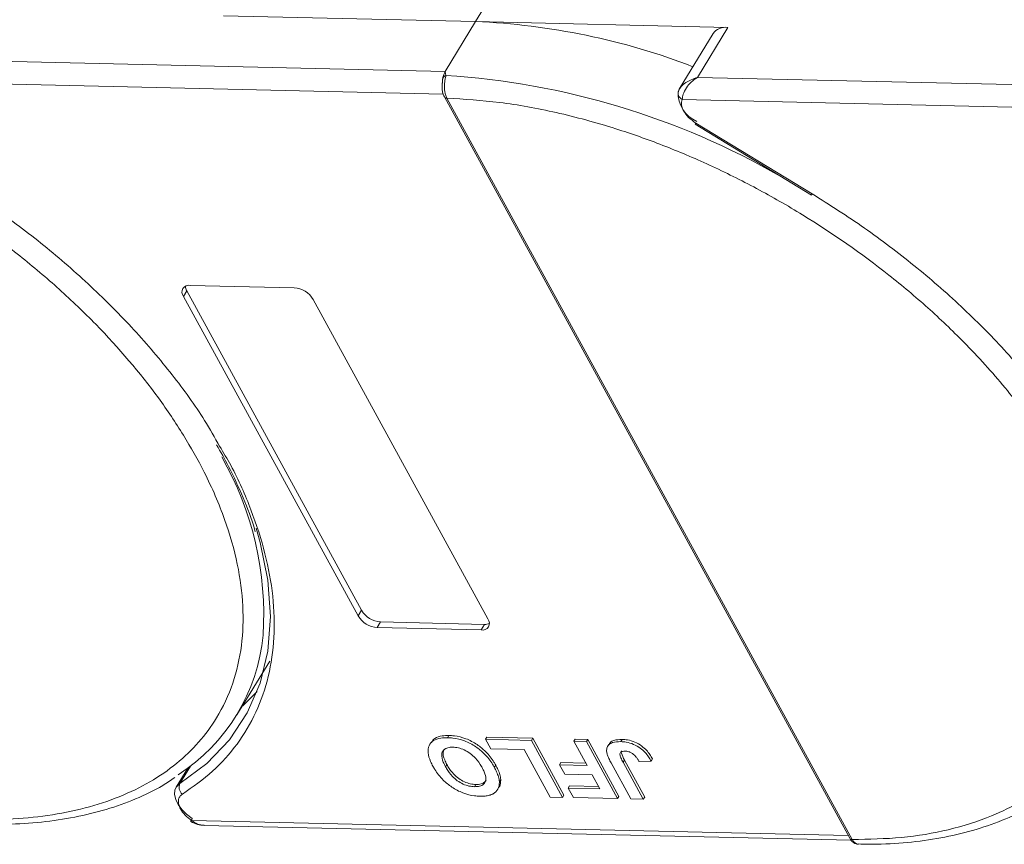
# Model space of a CAD drawing. Header units: millimetres. Extents: x -1004 to 529, y -22 to 1052.
# Tile 47 of 78: x 16 to 65, y 815 to 856. Entities that reach past the tile are written whole.
import ezdxf

# ---------------------------------------------------------------- set-up
doc = ezdxf.new("R2010")
doc.units = ezdxf.units.MM

msp = doc.modelspace()

# ---------------------------------------------------------------- linework, layer by layer
at = {"color": 7, "linetype": 'Continuous', "lineweight": 15}
for p, q in [((38.231, 856.01), (39.912, 858.772)), ((25.682, 856.298), (38.231, 856.01)), ((38.231, 856.01), (36.719, 853.524)), ((50.781, 855.722), (38.231, 856.01)), ((49.268, 853.236), (50.781, 855.722)), ((50.048, 855.411), (48.367, 852.648)), ((36.719, 853.524), (5.954, 854.23)), ((36.719, 853.524), (36.753, 853.327)), ((5.206, 853.127), (36.621, 852.406)), ((80.033, 852.53), (49.268, 853.236)), ((48.384, 852.675), (48.305, 852.479)), ((36.677, 852.265), (56.851, 815.39)), ((36.801, 852.207), (36.802, 852.205)), ((36.802, 852.205), (56.977, 815.33)), ((48.52, 852.133), (79.935, 851.412)), ((49.158, 850.901), (54.942, 847.382)), ((49.196, 850.963), (54.98, 847.444)), ((23.687, 842.339), (23.856, 842.615)), ((23.856, 842.615), (32.546, 826.729)), ((24.024, 842.891), (29.195, 842.773)), ((32.378, 826.453), (23.687, 842.339)), ((30.152, 842.191), (38.843, 826.305)), ((32.546, 826.729), (32.378, 826.453)), ((33.503, 826.147), (33.335, 825.871)), ((38.507, 825.752), (33.335, 825.871)), ((33.503, 826.147), (38.675, 826.029)), ((38.675, 826.029), (38.507, 825.752)), ((26.351, 821.527), (27.981, 824.206)), ((36.839, 820.392), (36.906, 820.503)), ((36.016, 820.165), (35.949, 820.054)), ((38.728, 820.313), (38.795, 820.424)), ((38.728, 820.313), (41.007, 820.261)), ((38.987, 819.84), (38.728, 820.313)), ((38.795, 820.424), (41.075, 820.371)), ((41.075, 820.371), (41.007, 820.261)), ((41.007, 820.261), (42.559, 817.424)), ((41.075, 820.371), (42.627, 817.535)), ((43.121, 820.212), (43.188, 820.323)), ((43.121, 820.212), (43.742, 820.198)), ((43.777, 819.012), (43.121, 820.212)), ((43.188, 820.323), (43.81, 820.309)), ((43.81, 820.309), (43.742, 820.198)), ((43.742, 820.198), (45.294, 817.361)), ((43.81, 820.309), (45.362, 817.472)), ((44.865, 820.071), (44.798, 819.961)), ((45.526, 820.305), (45.459, 820.195)), ((40.644, 819.802), (38.987, 819.84)), ((41.938, 817.438), (40.644, 819.802)), ((23.51, 818.113), (24.039, 818.982)), ((36.733, 818.949), (36.8, 819.059)), ((39.23, 819.03), (39.163, 818.919)), ((42.477, 819.154), (42.41, 819.044)), ((42.669, 818.571), (42.41, 819.044)), ((42.41, 819.044), (43.777, 819.012)), ((42.477, 819.154), (43.715, 819.126)), ((45.957, 817.346), (44.979, 819.135)), ((45.575, 819.168), (45.642, 819.278)), ((45.575, 819.168), (46.579, 817.332)), ((45.642, 819.278), (46.646, 817.442)), ((46.373, 819.204), (46.975, 819.226)), ((47.042, 819.337), (46.975, 819.226)), ((23.906, 818.883), (23.326, 817.929)), ((23.801, 818.806), (23.859, 818.805)), ((44.036, 818.539), (42.669, 818.571)), ((44.414, 817.848), (44.036, 818.539)), ((38.173, 817.956), (38.24, 818.066)), ((39.481, 818.312), (39.413, 818.202)), ((42.907, 817.995), (42.839, 817.885)), ((42.907, 817.995), (44.352, 817.962)), ((39.326, 817.816), (39.393, 817.927)), ((42.627, 817.535), (42.559, 817.424)), ((43.098, 817.412), (42.839, 817.885)), ((42.839, 817.885), (44.414, 817.848)), ((42.559, 817.424), (41.938, 817.438)), ((45.294, 817.361), (43.098, 817.412)), ((45.362, 817.472), (45.294, 817.361)), ((46.579, 817.332), (45.957, 817.346)), ((46.646, 817.442), (46.579, 817.332)), ((56.775, 815.529), (24.099, 816.279)), ((24.723, 816.033), (56.918, 815.294)), ((56.977, 815.33), (56.977, 815.328))]:
    msp.add_line(p, q, dxfattribs=at)
at = {"color": 7, "linetype": 'Continuous', "lineweight": 15, "flags": 128}
for points in [[(49.196, 850.963), (49.176, 850.93), (49.164, 850.909), (49.159, 850.901), (49.158, 850.901)], [(54.98, 847.444), (54.96, 847.412), (54.947, 847.391), (54.942, 847.382), (54.942, 847.382)], [(27.305, 830.811), (27.508, 830.108), (27.891, 828.226), (28.017, 826.417), (27.886, 824.702), (27.499, 823.098), (26.86, 821.623), (25.975, 820.291), (24.855, 819.117), (23.51, 818.113)], [(26.6, 821.937), (26.641, 821.974), (27.355, 822.695)], [(23.326, 817.929), (23.355, 817.972), (23.51, 818.113)], [(24.129, 816.372), (23.848, 816.583), (23.609, 816.82), (23.423, 817.072), (23.301, 817.325), (23.247, 817.567), (23.265, 817.786), (23.326, 817.929)], [(24.099, 816.279), (24.075, 816.249), (24.059, 816.23), (24.051, 816.224), (24.051, 816.23), (24.059, 816.249), (24.076, 816.28), (24.099, 816.321), (24.129, 816.372)]]:
    msp.add_lwpolyline(points, dxfattribs=at)
at = {"color": 7, "linetype": 'Continuous', "lineweight": 15}
for centre, radius, start, end in [((36.812, 821.939), 34.1, 68.9709, 87.6149), ((50.676, 854.951), 0.779, 82.2958, 143.7595), ((36.823, 853.086), 0.251, 106.2305, 154.5199), ((34.386, 815.277), 38.124, 60.0918, 86.4411), ((49.842, 852.458), 1.534, 177.9781, 247.1193), ((48.662, 852.455), 0.352, 154.8834, 246.1762), ((36.789, 852.342), 0.136, 213.6444, 275.0373), ((36.792, 852.344), 0.139, 214.3777, 274.3082), ((23.96, 842.551), 0.346, 79.4796, 217.8969), ((24.289, 842.873), 0.505, 182.9748, 210.7874), ((29.112, 841.558), 1.217, 31.2883, 86.0774), ((11.913, 826.504), 15.771, 356.3405, 29.8502), ((33.419, 827.085), 1.217, 211.2883, 266.0774), ((33.587, 827.362), 1.217, 211.2883, 266.0774), ((38.57, 826.092), 0.346, 259.4796, 37.8969), ((38.705, 826.532), 0.505, 266.5814, 294.3872), ((18.408, 826.36), 9.284, 302.7577, 354.6704), ((23.903, 817.927), 0.435, 154.6316, 231.8446), ((56.966, 815.469), 0.139, 214.3777, 274.3082), ((56.967, 815.467), 0.14, 214.4236, 274.2689)]:
    msp.add_arc(centre, radius, start, end, dxfattribs=at)
for points in [[(36.596, 853.194), (36.611, 853.256), (36.64, 853.378), (36.693, 853.476), (36.719, 853.524)], [(48.52, 852.133), (48.495, 852.05), (48.445, 851.884), (48.537, 851.676), (48.583, 851.572)], [(48.583, 851.572), (48.658, 851.459), (48.808, 851.233), (49.067, 851.053), (49.196, 850.963)], [(23.541, 816.852), (23.61, 816.747), (23.747, 816.538), (23.982, 816.365), (24.099, 816.279)]]:
    msp.add_open_spline(points, degree=3, dxfattribs=at)
for points, knots in [([(36.753, 853.327), (36.746, 853.294), (36.73, 853.222), (36.703, 853.088), (36.683, 852.934), (36.675, 852.75), (36.688, 852.558), (36.73, 852.363), (36.776, 852.262), (36.801, 852.207)], [0, 0, 0, 0, 0.111997, 0.244844, 0.369168, 0.500899, 0.687533, 0.828138, 1, 1, 1, 1]), ([(36.575, 853.03), (36.566, 852.907), (36.551, 852.716), (36.594, 852.447), (36.648, 852.327), (36.676, 852.267)], [0, 0, 0, 0, 0.472653, 0.733055, 1, 1, 1, 1]), ([(36.577, 852.955), (36.578, 853.019), (36.579, 853.101), (36.593, 853.178), (36.596, 853.194)], [0, 0, 0, 0, 0.789595, 1, 1, 1, 1]), ([(48.343, 852.604), (48.379, 852.661), (48.457, 852.788), (48.748, 853.038), (49.064, 853.159), (49.268, 853.236)], [0, 0, 0, 0, 0.227063, 0.501587, 1, 1, 1, 1]), ([(49.268, 853.236), (49.162, 853.163), (48.951, 853.016), (48.706, 852.718), (48.543, 852.399), (48.527, 852.218), (48.52, 852.133)], [0, 0, 0, 0, 0.251519, 0.501784, 0.765632, 1, 1, 1, 1]), ([(36.802, 852.205), (37.67, 852.151), (39.431, 852.042), (42.263, 851.522), (44.992, 850.784), (47.551, 849.881), (49.899, 848.887), (52.23, 847.731), (55.279, 845.984), (58.156, 843.978), (60.76, 841.788), (62.719, 839.922), (64.613, 837.83), (66.334, 835.551), (67.725, 833.289), (68.805, 831.035), (69.565, 828.778), (69.942, 826.721), (70.001, 824.898), (69.818, 823.309), (69.396, 821.816), (68.513, 819.981), (67.169, 818.43), (65.424, 817.213), (63.799, 816.407), (61.818, 815.777), (59.492, 815.374), (57.807, 815.344), (56.977, 815.33)], [0, 0, 0, 0, 0.038862, 0.078912, 0.120068, 0.152227, 0.184382, 0.217215, 0.250043, 0.315618, 0.347778, 0.379932, 0.421093, 0.461142, 0.5, 0.538863, 0.578912, 0.620068, 0.652227, 0.684382, 0.717215, 0.750043, 0.815618, 0.847778, 0.879932, 0.921093, 0.96114, 1, 1, 1, 1]), ([(2.768, 851.385), (3.71, 851.038), (5.624, 850.333), (8.503, 848.955), (11.146, 847.458), (13.503, 845.905), (15.571, 844.362), (17.528, 842.71), (19.955, 840.383), (22.042, 837.931), (23.717, 835.447), (24.854, 833.422), (25.789, 831.261), (26.423, 829.027), (26.698, 826.923), (26.627, 824.936), (26.197, 823.06), (25.45, 821.463), (24.48, 820.146), (23.371, 819.081), (22.05, 818.17), (20.016, 817.18), (17.627, 816.555), (14.978, 816.311), (12.697, 816.316), (10.117, 816.574), (7.279, 817.116), (5.372, 817.695), (4.432, 817.98)], [0, 0, 0, 0, 0.038862, 0.078912, 0.120068, 0.152227, 0.184382, 0.217215, 0.250043, 0.315618, 0.347778, 0.379932, 0.421093, 0.461142, 0.5, 0.538863, 0.578912, 0.620068, 0.652227, 0.684382, 0.717215, 0.750043, 0.815618, 0.847778, 0.879932, 0.921093, 0.96114, 1, 1, 1, 1]), ([(11.666, 848.438), (12.543, 847.881), (14.299, 846.767), (16.781, 844.88), (19.119, 842.854), (21.266, 840.695), (23.155, 838.457), (24.578, 836.509), (25.248, 835.317), (25.489, 834.888)], [0, 0, 0, 0, 0.149567, 0.299144, 0.452293, 0.606501, 0.760709, 0.913858, 1, 1, 1, 1]), ([(54.98, 847.444), (55.857, 846.887), (57.613, 845.774), (60.095, 843.886), (62.433, 841.86), (64.58, 839.701), (66.469, 837.463), (67.892, 835.515), (68.562, 834.323), (68.803, 833.894)], [0, 0, 0, 0, 0.149567, 0.299144, 0.452293, 0.606501, 0.760709, 0.913858, 1, 1, 1, 1]), ([(25.489, 834.888), (25.678, 834.572), (26.314, 833.512), (27.087, 831.714), (27.803, 829.532), (28.185, 827.403), (28.247, 825.354), (27.967, 823.416), (27.351, 821.636), (26.41, 820.06), (25.195, 818.68), (24.154, 817.95), (23.634, 817.585)], [0, 0, 0, 0, 0.044474, 0.14937, 0.254252, 0.359148, 0.466545, 0.574685, 0.682825, 0.790222, 0.895108, 1, 1, 1, 1]), ([(25.334, 834.966), (25.54, 834.606), (26.046, 833.721), (26.669, 832.32), (27.106, 831.233), (27.254, 830.681), (27.266, 830.634)], [0, 0, 0, 0, 0.246456, 0.605605, 0.966644, 1, 1, 1, 1]), ([(36.029, 820.156), (36.081, 820.23), (36.195, 820.393), (36.526, 820.495), (36.791, 820.501), (36.906, 820.503)], [0, 0, 0, 0, 0.3159769, 0.7036842, 1, 1, 1, 1]), ([(36.906, 820.503), (36.994, 820.498), (37.259, 820.485), (37.745, 820.367), (38.298, 820.08), (38.794, 819.671), (39.072, 819.308), (39.202, 819.08), (39.23, 819.03)], [0, 0, 0, 0, 0.102171, 0.30922, 0.51365, 0.692275, 0.932413, 1, 1, 1, 1]), ([(36.104, 818.977), (36.065, 819.052), (35.946, 819.28), (35.84, 819.642), (35.887, 820.011), (36.113, 820.267), (36.457, 820.386), (36.723, 820.39), (36.839, 820.392)], [0, 0, 0, 0, 0.101888, 0.307343, 0.492963, 0.678647, 0.860791, 1, 1, 1, 1]), ([(36.839, 820.392), (36.926, 820.388), (37.192, 820.374), (37.678, 820.256), (38.231, 819.97), (38.726, 819.561), (39.005, 819.197), (39.135, 818.97), (39.163, 818.919)], [0, 0, 0, 0, 0.102171, 0.30922, 0.51365, 0.692275, 0.932413, 1, 1, 1, 1]), ([(44.755, 819.672), (44.751, 819.742), (44.744, 819.882), (44.846, 820.049), (45.069, 820.183), (45.312, 820.19), (45.459, 820.195)], [0, 0, 0, 0, 0.20646, 0.413515, 0.645211, 1, 1, 1, 1]), ([(44.876, 820.065), (44.889, 820.093), (44.933, 820.183), (45.142, 820.291), (45.381, 820.3), (45.526, 820.305)], [0, 0, 0, 0, 0.148382, 0.484821, 1, 1, 1, 1]), ([(45.459, 820.195), (45.547, 820.189), (45.748, 820.178), (46.09, 820.08), (46.423, 819.889), (46.745, 819.598), (46.885, 819.372), (46.975, 819.226)], [0, 0, 0, 0, 0.155292, 0.353145, 0.543243, 0.704067, 1, 1, 1, 1]), ([(45.526, 820.305), (45.615, 820.3), (45.815, 820.288), (46.157, 820.19), (46.49, 820), (46.812, 819.708), (46.952, 819.483), (47.042, 819.337)], [0, 0, 0, 0, 0.155292, 0.353145, 0.543243, 0.704067, 1, 1, 1, 1]), ([(36.733, 818.949), (36.694, 819.024), (36.585, 819.237), (36.514, 819.532), (36.607, 819.765), (36.779, 819.89), (36.967, 819.92), (37.078, 819.92), (37.099, 819.92)], [0, 0, 0, 0, 0.1585903, 0.4472388, 0.6203806, 0.7935748, 0.9612953, 1, 1, 1, 1]), ([(36.8, 819.059), (36.762, 819.135), (36.654, 819.347), (36.574, 819.632), (36.65, 819.779), (36.675, 819.826)], [0, 0, 0, 0, 0.271027, 0.764321, 1, 1, 1, 1]), ([(37.099, 819.92), (37.189, 819.912), (37.369, 819.898), (37.671, 819.789), (37.974, 819.614), (38.288, 819.331), (38.457, 819.085), (38.543, 818.931), (38.552, 818.915)], [0, 0, 0, 0, 0.15971, 0.320429, 0.491074, 0.67705, 0.96629, 1, 1, 1, 1]), ([(44.979, 819.135), (44.959, 819.172), (44.918, 819.248), (44.868, 819.35), (44.828, 819.44), (44.798, 819.518), (44.77, 819.596), (44.76, 819.647), (44.755, 819.672)], [0, 0, 0, 0, 0.20827, 0.416707, 0.561481, 0.706573, 0.852825, 1, 1, 1, 1]), ([(45.575, 819.168), (45.535, 819.244), (45.467, 819.374), (45.412, 819.532), (45.415, 819.632), (45.461, 819.685), (45.548, 819.72), (45.628, 819.722), (45.678, 819.723)], [0, 0, 0, 0, 0.292027, 0.504854, 0.613905, 0.723685, 0.829816, 1, 1, 1, 1]), ([(45.494, 819.739), (45.491, 819.733), (45.471, 819.704), (45.506, 819.544), (45.583, 819.394), (45.642, 819.278)], [0, 0, 0, 0, 0.05409, 0.269563, 1, 1, 1, 1]), ([(45.678, 819.723), (45.705, 819.721), (45.76, 819.718), (45.841, 819.699), (45.916, 819.672), (45.98, 819.639), (46.041, 819.602), (46.077, 819.573), (46.096, 819.559)], [0, 0, 0, 0, 0.202387, 0.410907, 0.557829, 0.709472, 0.853224, 1, 1, 1, 1]), ([(46.096, 819.559), (46.12, 819.538), (46.168, 819.494), (46.221, 819.43), (46.266, 819.37), (46.304, 819.315), (46.34, 819.259), (46.362, 819.223), (46.373, 819.204)], [0, 0, 0, 0, 0.193806, 0.393127, 0.544069, 0.695412, 0.847613, 1, 1, 1, 1]), ([(38.44, 817.483), (38.352, 817.487), (38.087, 817.501), (37.603, 817.621), (37.052, 817.907), (36.556, 818.314), (36.27, 818.686), (36.136, 818.92), (36.104, 818.977)], [0, 0, 0, 0, 0.101398, 0.306996, 0.506144, 0.685262, 0.924557, 1, 1, 1, 1]), ([(38.24, 818.066), (38.151, 818.073), (37.971, 818.087), (37.671, 818.188), (37.38, 818.356), (37.083, 818.621), (36.909, 818.866), (36.818, 819.028), (36.8, 819.059)], [0, 0, 0, 0, 0.160292, 0.321922, 0.490761, 0.657569, 0.933883, 1, 1, 1, 1]), ([(39.23, 819.03), (39.251, 818.992), (39.292, 818.916), (39.346, 818.799), (39.397, 818.678), (39.438, 818.554), (39.469, 818.431), (39.477, 818.352), (39.481, 818.312)], [0, 0, 0, 0, 0.15395, 0.308181, 0.478699, 0.649961, 0.824203, 1, 1, 1, 1]), ([(38.173, 817.956), (38.084, 817.963), (37.904, 817.976), (37.603, 818.078), (37.313, 818.245), (37.016, 818.511), (36.842, 818.755), (36.75, 818.918), (36.733, 818.949)], [0, 0, 0, 0, 0.160292, 0.321922, 0.490761, 0.657569, 0.933883, 1, 1, 1, 1]), ([(38.552, 818.915), (38.591, 818.839), (38.689, 818.648), (38.761, 818.379), (38.706, 818.148), (38.553, 818.008), (38.356, 817.957), (38.22, 817.956), (38.173, 817.956)], [0, 0, 0, 0, 0.158617, 0.400864, 0.573059, 0.745486, 0.912985, 1, 1, 1, 1]), ([(39.163, 818.919), (39.184, 818.882), (39.224, 818.806), (39.279, 818.689), (39.33, 818.568), (39.371, 818.444), (39.402, 818.321), (39.41, 818.241), (39.413, 818.202)], [0, 0, 0, 0, 0.15395, 0.308181, 0.478699, 0.649961, 0.824203, 1, 1, 1, 1]), ([(4.515, 817.794), (4.885, 817.671), (5.884, 817.34), (7.513, 816.916), (9.395, 816.519), (11.267, 816.243), (13.109, 816.09), (14.904, 816.067), (16.637, 816.176), (18.293, 816.422), (19.862, 816.803), (21.324, 817.332), (22.465, 817.865), (23.06, 818.273), (23.257, 818.407)], [0, 0, 0, 0, 0.050696, 0.136688, 0.224306, 0.313116, 0.402817, 0.493214, 0.584194, 0.675708, 0.767772, 0.860481, 0.954019, 1, 1, 1, 1]), ([(38.752, 818.266), (38.709, 818.215), (38.623, 818.116), (38.422, 818.068), (38.287, 818.067), (38.24, 818.066)], [0, 0, 0, 0, 0.398189, 0.794249, 1, 1, 1, 1]), ([(39.413, 818.202), (39.412, 818.135), (39.409, 818), (39.325, 817.783), (39.196, 817.644), (39.074, 817.586), (39.06, 817.579)], [0, 0, 0, 0, 0.250896, 0.502166, 0.940512, 1, 1, 1, 1]), ([(39.481, 818.312), (39.477, 818.246), (39.471, 818.114), (39.443, 817.981), (39.394, 817.933), (39.39, 817.929)], [0, 0, 0, 0, 0.478395, 0.957504, 1, 1, 1, 1]), ([(23.634, 817.585), (23.586, 817.546), (23.487, 817.466), (23.428, 817.286), (23.438, 817.077), (23.507, 816.926), (23.541, 816.852)], [0, 0, 0, 0, 0.2455128, 0.5, 0.7544872, 1, 1, 1, 1]), ([(39.06, 817.579), (39.028, 817.565), (38.963, 817.539), (38.859, 817.514), (38.756, 817.497), (38.655, 817.487), (38.549, 817.481), (38.476, 817.482), (38.44, 817.483)], [0, 0, 0, 0, 0.185429, 0.37219, 0.527708, 0.683877, 0.841678, 1, 1, 1, 1]), ([(57.286, 815.107), (57.593, 815.1), (58.505, 815.078), (59.949, 815.186), (61.607, 815.427), (63.176, 815.81), (64.638, 816.338), (65.778, 816.87), (66.371, 817.277), (66.566, 817.41)], [0, 0, 0, 0, 0.083579, 0.248214, 0.413815, 0.580411, 0.748174, 0.91744, 1, 1, 1, 1]), ([(24.05, 816.224), (24.163, 816.166), (24.375, 816.057), (24.611, 816.041), (24.722, 816.033)], [0, 0, 0, 0, 0.529898, 1, 1, 1, 1]), ([(24.099, 816.279), (24.19, 816.209), (24.375, 816.066), (24.607, 816.048), (24.724, 816.038)], [0, 0, 0, 0, 0.493587, 1, 1, 1, 1]), ([(56.852, 815.388), (56.879, 815.346), (56.934, 815.26), (57.045, 815.166), (57.169, 815.103), (57.252, 815.095), (57.294, 815.09)], [0, 0, 0, 0, 0.242484, 0.492478, 0.746362, 1, 1, 1, 1]), ([(56.977, 815.328), (57.008, 815.281), (57.064, 815.195), (57.171, 815.112), (57.244, 815.1), (57.284, 815.093)], [0, 0, 0, 0, 0.3548798, 0.6452342, 1, 1, 1, 1])]:
    msp.add_open_spline(points, degree=3, knots=knots, dxfattribs=at)

doc.saveas('drawing.dxf')
